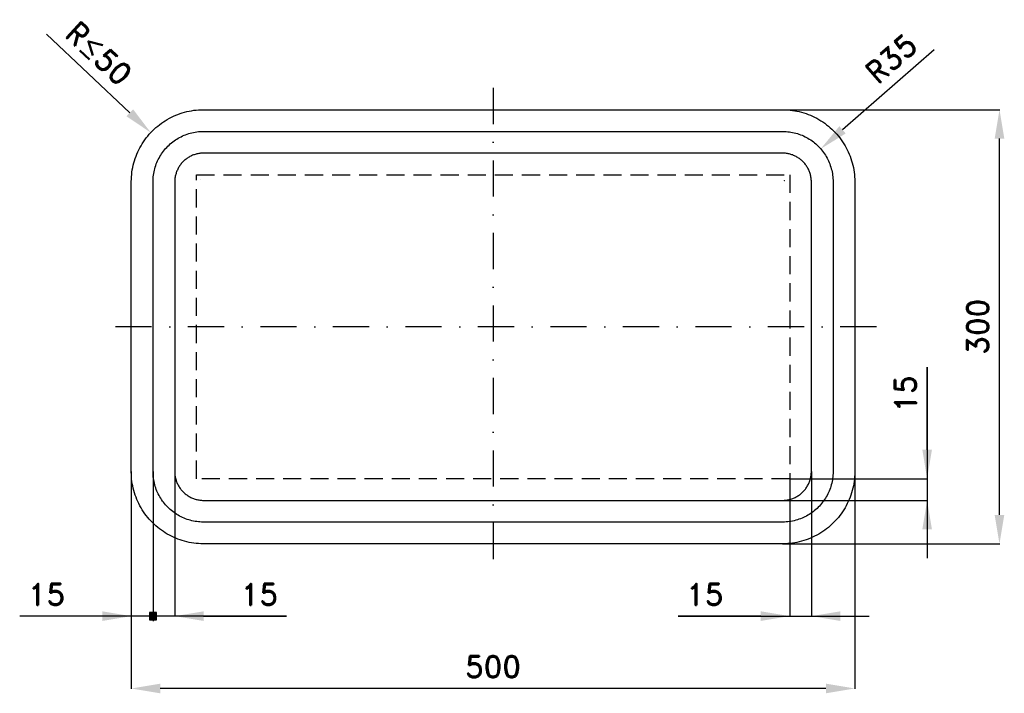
# Model space of a CAD drawing. Header units: millimetres. Extents: x -77 to 603, y -103 to 362.
import ezdxf

# ---------------------------------------------------------------- set-up
doc = ezdxf.new("R2010")
doc.units = ezdxf.units.MM
doc.header["$LTSCALE"] = 5
doc.linetypes.add('ČERCHOVANÁX2', pattern=[2, 1, -0.5, 0, -0.5])
doc.linetypes.add('ČÁRKOVANÁX2', pattern=[1.5, 1, -0.5])
doc.layers.add('Kóty', color=2, linetype='Continuous')
doc.layers.add('Značka', color=7, linetype='Continuous')
doc.styles.get("Standard").update_dxf_attribs({"font": 'romand.shx', "height": 15})
doc.dimstyles.get("Standard").update_dxf_attribs({"dimtxt": 15, "dimasz": 20, "dimexe": 0.18, "dimexo": 0.0625, "dimgap": 7.5, "dimtad": 1, "dimdec": 0, "dimzin": 0, "dimdsep": 46, "dimtxsty": 'Standard', "dimcen": 0.09, "dimadec": 0, "dimazin": 0, "dimtfac": 1, "dimtdec": 0, "dimtofl": 0, "dimtmove": 0, "dimatfit": 3, "dimfxl": 1, "dimtolj": 1, "dimtzin": 0, "dimarcsym": 0})

# ---------------------------------------------------------------- blocks, each defined once
blk = doc.blocks.new('*D0')
at = {"layer": 'Defpoints', "color": 0, "transparency": 16777216}
for p in [(0, 50), (500, 50), (0, -100)]:
    blk.add_point(p, dxfattribs=at)
at = {"layer": 'Kóty', "color": 0, "lineweight": -2, "transparency": 16777216}
for p, q in [((0, 49.94), (0, -100.18)), ((500, 49.94), (500, -100.18)), ((480, -100), (20, -100))]:
    blk.add_line(p, q, dxfattribs=at)
at = {"layer": 'Kóty', "color": 0, "transparency": 16777216}
for points in [[(20, -96.67), (20, -103.33), (0, -100)], [(480, -96.67), (480, -103.33), (500, -100)]]:
    blk.add_solid(points, dxfattribs=at)
at = {"layer": 'Kóty', "color": 0, "transparency": 16777216, "insert": (250, -85), "char_height": 15, "attachment_point": 5}
blk.add_mtext('\\A1;500', dxfattribs=at)
blk = doc.blocks.new('*D1')
at = {"layer": 'Defpoints', "color": 0, "transparency": 16777216}
for p in [(450, 300), (600, 300), (450, 0)]:
    blk.add_point(p, dxfattribs=at)
at = {"layer": 'Kóty', "color": 0, "lineweight": -2, "transparency": 16777216}
for p, q in [((450.06, 300), (600.18, 300)), ((600, 20), (600, 280)), ((450.06, 0), (600.18, 0))]:
    blk.add_line(p, q, dxfattribs=at)
at = {"layer": 'Kóty', "color": 0, "transparency": 16777216}
for points in [[(596.67, 280), (603.33, 280), (600, 300)], [(596.67, 20), (603.33, 20), (600, 0)]]:
    blk.add_solid(points, dxfattribs=at)
at = {"layer": 'Kóty', "color": 0, "transparency": 16777216, "insert": (585, 150), "char_height": 15, "attachment_point": 5, "rotation": 90}
blk.add_mtext('\\A1;300', dxfattribs=at)
blk = doc.blocks.new('*D2')
at = {"layer": 'Defpoints', "color": 0, "transparency": 16777216}
for p in [(476.46, 272.93), (451.45, 251.12)]:
    blk.add_point(p, dxfattribs=at)
at = {"layer": 'Kóty', "color": 0, "lineweight": -2, "transparency": 16777216}
for p, q in [((554.96, 341.4), (491.53, 286.08)), ((451.36, 251.12), (451.54, 251.12)), ((451.45, 251.03), (451.45, 251.21))]:
    blk.add_line(p, q, dxfattribs=at)
at = {"layer": 'Kóty', "color": 0, "transparency": 16777216}
blk.add_solid([(489.34, 288.59), (493.72, 283.57), (476.46, 272.93)], dxfattribs=at)
at = {"layer": 'Kóty', "color": 0, "transparency": 16777216, "insert": (525.19, 335.34), "char_height": 15, "attachment_point": 5, "rotation": 41.09482}
blk.add_mtext('\\A1;R35', dxfattribs=at)

msp = doc.modelspace()

# ---------------------------------------------------------------- hatches: boundary and pattern name
at = {"layer": 'Kóty'}
h = msp.add_hatch(color=256, dxfattribs=at)
h.dxf.hatch_style = 1
h.paths.add_polyline_path([(12.5, -52.5), (17.5, -52.5), (17.5, -47.5), (12.5, -47.5)])

# ---------------------------------------------------------------- linework, layer by layer
for p, q in [((-58.63, 352.16), (-1.08, 297.88)), ((47.96, 251.52), (48.14, 251.52)), ((48.05, 251.43), (48.05, 251.61)), ((550, 122.14), (550, -10)), ((550, 65), (550, 122.14)), ((0, 49.94), (0, -50.18)), ((15, 49.94), (15, -53.5)), ((15, 49.94), (15, -53.5)), ((15, 49.94), (15, -53.5)), ((15, 49.94), (15, -53.5)), ((30, 49.94), (30, -50.18)), ((470, 49.94), (470, -50.18)), ((455, 44.94), (455, -50.18)), ((455.06, 45), (550.18, 45)), ((450.06, 30), (550.18, 30)), ((107.14, -50), (-77.14, -50)), ((50, -50), (107.14, -50)), ((377.86, -50), (510, -50)), ((435, -50), (377.86, -50))]:
    msp.add_line(p, q, dxfattribs=at)
msp.add_lwpolyline([(12.5, -52.5), (17.5, -52.5), (17.5, -47.5), (12.5, -47.5)], close=True, dxfattribs=at)
for points in [[(1.21, 300.3), (-3.37, 295.45), (13.47, 284.15)], [(546.67, 65), (553.33, 65), (550, 45)], [(546.67, 10), (553.33, 10), (550, 30)], [(-20, -46.67), (-20, -53.33), (0, -50)], [(50, -46.67), (50, -53.33), (30, -50)], [(435, -46.67), (435, -53.33), (455, -50)], [(490, -46.67), (490, -53.33), (470, -50)]]:
    msp.add_solid(points, dxfattribs=at)
at = {"layer": 'Značka', "color": 6, "linetype": 'ČERCHOVANÁX2', "lineweight": 25, "ltscale": 5}
for p, q in [((250, 315), (250, -15)), ((515, 150), (-15, 150))]:
    msp.add_line(p, q, dxfattribs=at)
at = {"layer": 'Značka', "color": 5}
for points in [[(50, 0), (49.8, 0), (49.61, 0, -0.03218), (43.15, 0.45, -0.035443), (36.81, 1.77, -0.036267), (30.67, 3.85, -0.03442), (24.89, 6.76, -0.033722), (19.5, 10.36, -0.034085), (14.64, 14.64, -0.034209), (10.35, 19.5, -0.034229), (6.76, 24.89, -0.034044), (3.87, 30.67, -0.033412), (1.77, 36.81, -0.034127), (0.43, 43.15, -0.036745), (0, 49.61), (0, 49.8), (0, 50), (0, 250), (0, 250.2), (0, 250.39, -0.03218), (0.45, 256.85, -0.035443), (1.77, 263.19, -0.036267), (3.85, 269.33, -0.034422), (6.76, 275.11, -0.033722), (10.36, 280.5, -0.034087), (14.64, 285.35, -0.034208), (19.5, 289.65, -0.034231), (24.89, 293.24, -0.034039), (30.67, 296.13, -0.033412), (36.81, 298.23, -0.034124), (43.15, 299.57, -0.036741), (49.61, 300), (49.8, 300), (50, 300), (450, 300), (450.2, 300), (450.39, 300, -0.032179), (456.85, 299.55, -0.035442), (463.19, 298.23, -0.036264), (469.33, 296.15, -0.034416), (475.11, 293.24, -0.033719), (480.5, 289.64, -0.034088), (485.35, 285.35, -0.034205), (489.65, 280.5, -0.034231), (493.24, 275.11, -0.034041), (496.13, 269.33, -0.033413), (498.23, 263.19, -0.034124), (499.57, 256.85, -0.036741), (500, 250.39), (500, 250.2), (500, 250), (500, 50), (500, 49.8), (500, 49.61, -0.032179), (499.55, 43.15, -0.035442), (498.23, 36.81, -0.036264), (496.15, 30.67, -0.034415), (493.24, 24.89, -0.033719), (489.64, 19.5, -0.034086), (485.35, 14.64, -0.034205), (480.5, 10.35, -0.03423), (475.11, 6.76, -0.034046), (469.33, 3.87, -0.033413), (463.19, 1.77, -0.034127), (456.85, 0.43, -0.036745), (450.39, 0), (450.2, 0), (450, 0), (50, 0)], [(50, 15), (49.86, 15), (49.73, 15, -0.03218), (45.21, 15.32, -0.035443), (40.76, 16.24, -0.036267), (36.47, 17.69, -0.034421), (32.42, 19.73, -0.033721), (28.65, 22.25, -0.034085), (25.25, 25.25, -0.034209), (22.25, 28.65, -0.034229), (19.73, 32.42, -0.034044), (17.71, 36.47, -0.033412), (16.24, 40.76, -0.034127), (15.3, 45.21, -0.036745), (15, 49.73), (15, 49.86), (15, 50), (15, 250), (15, 250.14), (15, 250.27, -0.032181), (15.32, 254.79, -0.035442), (16.24, 259.24, -0.036269), (17.69, 263.53, -0.034425), (19.73, 267.58, -0.033726), (22.25, 271.35, -0.03408), (25.25, 274.75, -0.034207), (28.65, 277.75, -0.03422), (32.42, 280.26, -0.034045), (36.47, 282.29, -0.03341), (40.76, 283.76, -0.034129), (45.21, 284.7, -0.036744), (49.73, 285), (49.86, 285), (50, 285), (450, 285), (450.14, 285), (450.27, 285, -0.032179), (454.79, 284.68, -0.035441), (459.24, 283.76, -0.036271), (463.53, 282.31, -0.034422), (467.58, 280.26, -0.033719), (471.35, 277.75, -0.034074), (474.75, 274.75, -0.034205), (477.75, 271.35, -0.034219), (480.26, 267.58, -0.034043), (482.29, 263.53, -0.033408), (483.76, 259.24, -0.03413), (484.7, 254.79, -0.036744), (485, 250.27), (485, 250.14), (485, 250), (485, 50), (485, 49.86), (485, 49.73, -0.032179), (484.68, 45.21, -0.035442), (483.76, 40.76, -0.036269), (482.31, 36.47, -0.034418), (480.26, 32.42, -0.033714), (477.75, 28.65, -0.034079), (474.75, 25.25, -0.034207), (471.35, 22.25, -0.034228), (467.58, 19.73, -0.034043), (463.53, 17.71, -0.03341), (459.24, 16.24, -0.034128), (454.79, 15.3, -0.036745), (450.27, 15), (450.14, 15), (450, 15), (50, 15)], [(50, 30), (450, 30), (450.08, 30), (450.16, 30, 0.032179), (452.74, 30.18, 0.035444), (455.28, 30.71, 0.036265), (457.73, 31.54, 0.034417), (460.04, 32.71, 0.033718), (462.2, 34.14, 0.03408), (464.14, 35.86, 0.034213), (465.86, 37.8, 0.034222), (467.29, 39.95, 0.034048), (468.45, 42.27, 0.033405), (469.29, 44.72, 0.034129), (469.83, 47.26, 0.036741), (470, 49.84), (470, 49.92), (470, 50), (470, 250), (470, 250.08), (470, 250.16, 0.032179), (469.82, 252.74, 0.035443), (469.29, 255.28, 0.036259), (468.46, 257.73, 0.034409), (467.29, 260.04, 0.033719), (465.86, 262.2, 0.034073), (464.14, 264.14, 0.034214), (462.2, 265.86, 0.034226), (460.04, 267.29, 0.03405), (457.73, 268.45, 0.033407), (455.28, 269.29, 0.034128), (452.74, 269.83, 0.036741), (450.16, 270), (450.08, 270), (450, 270), (50, 270), (49.92, 270), (49.84, 270, 0.032179), (47.26, 269.82, 0.035442), (44.72, 269.29, 0.036259), (42.27, 268.46, 0.034414), (39.95, 267.29, 0.03372), (37.8, 265.86, 0.034079), (35.86, 264.14, 0.03421), (34.14, 262.2, 0.034232), (32.71, 260.04, 0.034046), (31.55, 257.73, 0.033413), (30.71, 255.28, 0.034126), (30.17, 252.74, 0.036744), (30, 250.16), (30, 250.08), (30, 250), (30, 50), (30, 49.92), (30, 49.84, 0.032179), (30.18, 47.26, 0.035443), (30.71, 44.72, 0.036265), (31.54, 42.27, 0.034421), (32.71, 39.95, 0.033719), (34.14, 37.8, 0.034086), (35.86, 35.86, 0.034208), (37.8, 34.14, 0.034229), (39.95, 32.71, 0.034044), (42.27, 31.55, 0.033412), (44.72, 30.71, 0.034128), (47.26, 30.17, 0.036744), (49.84, 30), (49.92, 30), (50, 30)]]:
    msp.add_lwpolyline(points, format="xyb", dxfattribs=at)
at = {"layer": 'Značka', "color": 7, "linetype": 'ČÁRKOVANÁX2', "ltscale": 2.5}
msp.add_lwpolyline([(45, 45), (45, 255), (455, 255), (455, 45), (45, 45)], dxfattribs=at)

# ---------------------------------------------------------------- texts
at = {"layer": 'Kóty', "char_height": 15, "attachment_point": 5}
for s, insert, rotation in [('\\A1;R{\\A0;≤}50', (-22.4, 338.89), 316.66754), ('\\A1;15', (535, 103.57), 90)]:
    msp.add_mtext(s, dxfattribs=dict(at, insert=insert, rotation=rotation))
for insert in [(-58.57, -35), (88.57, -35), (396.43, -35)]:
    msp.add_mtext('\\A1;15', dxfattribs=dict(at, insert=insert))

# ---------------------------------------------------------------- dimensions: what is measured, and where the dimension line sits
at = {"layer": 'Kóty'}
dim = msp.add_radius_dim(center=(451.45, 251.12), mpoint=(476.46, 272.93), text='R35', dimstyle='Standard', dxfattribs=at)
dim.commit()
dim.dimension.update_dxf_attribs({"geometry": '*D2', "text_midpoint": (535.05, 324.03), "dimtype": 164})
dim = msp.add_linear_dim(base=(600, 300), p1=(450, 0), p2=(450, 300), angle=90, dimstyle='Standard', dxfattribs=at)
dim.commit()
dim.dimension.update_dxf_attribs({"geometry": '*D1', "text_midpoint": (585, 150)})
dim = msp.add_linear_dim(base=(0, -100), p1=(500, 50), p2=(0, 50), dimstyle='Standard', dxfattribs=at)
dim.commit()
dim.dimension.update_dxf_attribs({"geometry": '*D0', "text_midpoint": (250, -85)})

doc.saveas('drawing.dxf')
